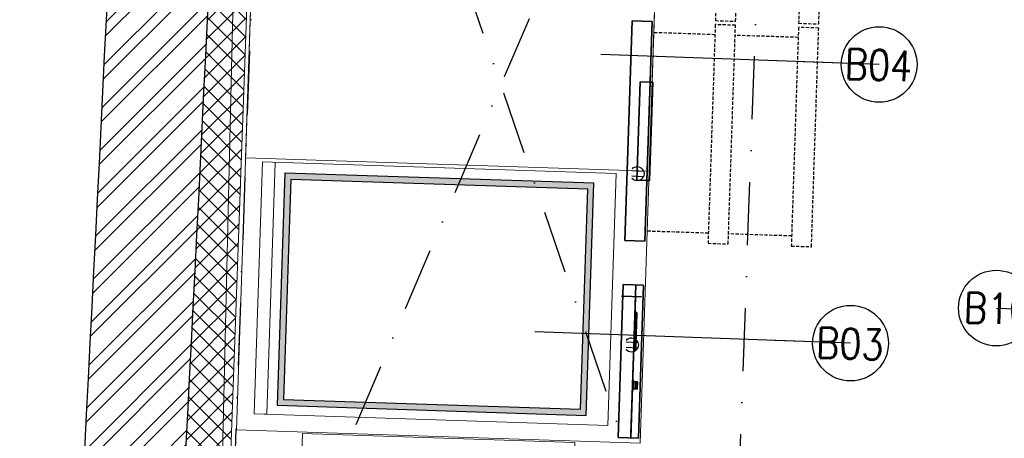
# Model space of a CAD drawing. Header units: millimetres. Extents: x 297264 to 416219, y -77299 to -23696.
# Tile 10 of 187: x 298374 to 300324, y -29615 to -28784. Entities that reach past the tile are written whole.
import ezdxf

# ---------------------------------------------------------------- set-up
doc = ezdxf.new("R2010")
doc.units = ezdxf.units.MM
doc.header["$LTSCALE"] = 2.5
for name, pattern in [('CONTINUA', [0]), ('DASHDOTX2', [2, 1, -0.5, 0, -0.5]), ('NASCOSTA', [0.381, 0.254, -0.127])]:
    doc.linetypes.add(name, pattern=pattern)
for name, color, linetype, lineweight in [('CKD Dimensions', 7, 'Continuous', 0), ('CKD Equipments', 252, 'Continuous', 0), ('ELEVATION 1', 143, 'Continuous', 18), ('ELEVATION 4', 157, 'Continuous', 9), ('HATCH LIGHT', 250, 'Continuous', 0), ('ROOM TEXT', 7, 'Continuous', 5), ('WALL', 132, 'Continuous', 25)]:
    doc.layers.add(name, color=color, linetype=linetype, lineweight=lineweight)
for name, color, linetype in [('CKD-Hood', 1, 'Continuous'), ('IQ_200_2D', 1, 'Continuous'), ('IQ_200_3D', 1, 'Continuous'), ('IQ_204_2D', 7, 'CONTINUA'), ('IQ_204_3D', 7, 'Continuous'), ('IQ_BLUE_3D', 5, 'Continuous'), ('IQ_GREEN_3D', 3, 'Continuous'), ('IQ_RED_3D', 1, 'Continuous')]:
    doc.layers.add(name, color=color, linetype=linetype)
doc.styles.add('MTEXT', font='romans.shx', dxfattribs={"width": 0.85})
doc.styles.get("Standard").update_dxf_attribs({"font": 'GOTHIC.TTF'})
doc.dimstyles.new('AJKD_30', dxfattribs={"dimscale": 30, "dimtxt": 2, "dimasz": 1, "dimexe": 0.8, "dimexo": 0.8, "dimgap": 0.5, "dimtad": 1, "dimdec": 0, "dimzin": 0, "dimdsep": 46, "dimtxsty": 'Standard', "dimblk": 'ARCHTICK', "dimcen": 0.125, "dimclrd": 251, "dimclre": 251, "dimclrt": 42, "dimadec": 0, "dimazin": 0, "dimtfac": 1, "dimtdec": 0, "dimtix": 1, "dimtmove": 0, "dimatfit": 3, "dimfxl": 1, "dimtolj": 1, "dimtzin": 0, "dimarcsym": 1})

# ---------------------------------------------------------------- blocks, each defined once
blk = doc.blocks.new('ELECTROLUX-MC7-FRYER-VALVE')
at = {"layer": 'IQ_200_2D'}
for p, q in [((-15, 13.22875655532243), (-15, 14.70001199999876)), ((-8.000000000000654, 14.70001199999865), (-8.000000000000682, -18.33030277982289)), ((8.000000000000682, -18.33030277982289), (8.000000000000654, 14.70001199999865)), ((15, 13.22875655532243), (14.99999999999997, 14.70001199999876))]:
    blk.add_line(p, q, dxfattribs=at)
for start, end in [(132.6927331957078, 229.4583981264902), (310.5416018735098, 47.30726680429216), (246.4218215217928, 293.5781784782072)]:
    blk.add_arc((0, 0), 20, start, end, dxfattribs=at)
for points, knots in [([(-8.000000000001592, -18.33030277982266), (-8.000000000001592, -18.33030277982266), (-8.029053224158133, -18.31771508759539), (-8.150129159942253, -18.26416645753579), (-8.24212969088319, -18.2231951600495), (-8.482774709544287, -18.11242885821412), (-8.631636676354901, -18.04246375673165), (-8.970731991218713, -17.87628646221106), (-9.16093666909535, -17.77998451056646), (-9.606949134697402, -17.54379587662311), (-9.884451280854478, -17.39011929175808), (-10.47736562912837, -17.03946699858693), (-10.79269121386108, -16.84240169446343), (-11.43385743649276, -16.41388395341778), (-11.760167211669, -16.18203671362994), (-12.39748148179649, -15.69911774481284), (-12.7084671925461, -15.4480430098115), (-13.00000000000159, -15.19868415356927)], [0, 0, 0, 0, 0.9255943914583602, 0.9255943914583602, 1.85118878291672, 1.85118878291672, 2.776783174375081, 2.776783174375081, 3.702377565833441, 3.702377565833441, 4.853264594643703, 4.853264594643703, 6.004151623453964, 6.004151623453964, 7.155038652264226, 7.155038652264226, 8.305925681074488, 8.305925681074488, 8.305925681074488, 8.305925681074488]), ([(13.00000000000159, -15.19868415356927), (12.7084671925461, -15.4480430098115), (12.39748148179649, -15.69911774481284), (11.76016721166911, -16.18203671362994), (11.43385743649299, -16.41388395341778), (10.7926912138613, -16.84240169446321), (10.47736562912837, -17.03946699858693), (9.884451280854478, -17.39011929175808), (9.606949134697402, -17.54379587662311), (9.16093666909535, -17.77998451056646), (8.970731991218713, -17.87628646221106), (8.631636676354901, -18.04246375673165), (8.482774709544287, -18.11242885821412), (8.24212969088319, -18.2231951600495), (8.150129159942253, -18.26416645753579), (8.029053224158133, -18.31771508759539), (8.000000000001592, -18.33030277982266), (8.000000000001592, -18.33030277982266)], [-8.305925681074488, -8.305925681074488, -8.305925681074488, -8.305925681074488, -7.155038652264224, -7.155038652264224, -6.004151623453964, -6.004151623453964, -4.853264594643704, -4.853264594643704, -3.702377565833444, -3.702377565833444, -2.776783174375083, -2.776783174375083, -1.851188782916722, -1.851188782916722, -0.9255943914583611, -0.9255943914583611, 0, 0, 0, 0])]:
    blk.add_open_spline(points, degree=3, knots=knots, dxfattribs=at)
blk = doc.blocks.new('ZNS-MC-BASECONTRPAN')
at = {"layer": 'IQ_200_3D'}
blk.add_3dface([(0, 4.547473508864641e-13, -85.00001199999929), (0, 4.547473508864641e-13, -1.200000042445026e-05), (271.5, 4.547473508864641e-13, -1.200000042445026e-05), (271.5, 7.958078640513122e-12, -85.00001199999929)], dxfattribs=at)
at = {"layer": 'IQ_BLUE_3D', "ltscale": 0.7}
blk.add_3dface([(36.48491721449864, -3.604736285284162, -29.59757152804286), (48.67267602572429, -3.604736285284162, -29.59757152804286), (48.67267602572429, -3.604736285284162, -39.98024788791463), (36.48491721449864, -3.604736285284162, -39.98024788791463)], dxfattribs=at)
at = {"layer": 'IQ_GREEN_3D', "ltscale": 0.7}
blk.add_3dface([(95.64275265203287, -3.604736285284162, -31.04273554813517), (102.6427526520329, -3.604736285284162, -31.04273554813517), (102.6427526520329, -3.604736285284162, -39.04273554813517), (95.64275265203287, -3.604736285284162, -39.04273554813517)], dxfattribs=at)
at = {"layer": 'IQ_RED_3D', "ltscale": 0.7}
blk.add_3dface([(53.3526074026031, -3.604736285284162, -30.10522320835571), (92.64275265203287, -3.604736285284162, -30.10522320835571), (92.64275265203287, -3.604736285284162, -39.98024788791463), (53.3526074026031, -3.604736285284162, -39.98024788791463)], dxfattribs=at)
at = {"layer": 'IQ_RED_3D'}
for points, invisible_edges in [([(167.5892016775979, -6.064736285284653, -35), (167.5892016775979, -2.224736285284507, -35), (167.5892016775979, -2.224736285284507, -23.77999999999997), (167.5892016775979, -9.26473628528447, -23.77999999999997)], 1), ([(167.5892016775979, -2.224736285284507, -35), (182.0292016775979, -2.224736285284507, -35), (182.0292016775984, -2.224736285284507, -23.77999999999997), (167.5892016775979, -2.224736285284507, -23.77999999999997)], 1), ([(167.5892016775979, -6.064736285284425, -46.22000000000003), (167.5892016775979, -2.224736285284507, -46.22000000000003), (167.5892016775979, -2.224736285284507, -35), (167.5892016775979, -6.064736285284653, -35)], 4), ([(167.5892016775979, -2.224736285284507, -46.22000000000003), (182.0292016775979, -2.224736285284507, -46.22000000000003), (182.0292016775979, -2.224736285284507, -35), (167.5892016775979, -2.224736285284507, -35)], 4), ([(167.5892016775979, -6.064736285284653, -35), (167.5892016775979, -9.26473628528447, -23.77999999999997), (182.0292016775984, -9.26473628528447, -23.77999999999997), (182.0292016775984, -6.064736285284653, -35)], 8), ([(167.5892016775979, -6.064736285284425, -46.22000000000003), (167.5892016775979, -6.064736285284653, -35), (182.0292016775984, -6.064736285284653, -35), (182.0292016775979, -6.064736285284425, -46.22000000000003)], 2), ([(182.0292016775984, -6.064736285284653, -35), (182.0292016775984, -9.26473628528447, -23.77999999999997), (182.0292016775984, -2.224736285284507, -23.77999999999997), (182.0292016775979, -2.224736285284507, -35)], 8), ([(182.0292016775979, -6.064736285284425, -46.22000000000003), (182.0292016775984, -6.064736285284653, -35), (182.0292016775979, -2.224736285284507, -35), (182.0292016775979, -2.224736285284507, -46.22000000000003)], 2), ([(192.0892016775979, -6.064736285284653, -35), (206.5292016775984, -6.064736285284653, -35), (206.5292016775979, -2.224736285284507, -35), (192.0892016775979, -2.224736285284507, -35)], 15), ([(192.0892016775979, -6.064736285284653, -35), (192.0892016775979, -2.224736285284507, -35), (206.5292016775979, -2.224736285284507, -35), (206.5292016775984, -6.064736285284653, -35)], 15)]:
    blk.add_3dface(points, dxfattribs=dict(at, invisible_edges=invisible_edges))
for points in [[(167.5892016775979, -9.26473628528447, -23.77999999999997), (167.5892016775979, -2.224736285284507, -23.77999999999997), (182.0292016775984, -2.224736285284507, -23.77999999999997), (182.0292016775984, -9.26473628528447, -23.77999999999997)], [(167.5892016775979, -6.064736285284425, -46.22000000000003), (182.0292016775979, -6.064736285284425, -46.22000000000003), (182.0292016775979, -2.224736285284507, -46.22000000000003), (167.5892016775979, -2.224736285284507, -46.22000000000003)]]:
    blk.add_3dface(points, dxfattribs=at)
at = {"layer": 'IQ_204_3D', "ltscale": 0.7}
mesh = blk.add_polyface(dxfattribs=at)
corners = [(30.6218342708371, -3.304736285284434, -47.5), (105.6218342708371, -3.304736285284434, -47.5), (105.6218342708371, -0.3047362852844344, -47.5), (30.6218342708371, -0.3047362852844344, -47.5), (30.6218342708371, -3.304736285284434, -22.5), (105.6218342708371, -3.304736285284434, -22.5), (105.6218342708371, -0.3047362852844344, -22.5), (30.6218342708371, -0.3047362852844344, -22.5)]
mesh.append_faces([[corners[k] for k in face] for face in [(0, 3, 2, 1), (4, 5, 6, 7), (0, 1, 5, 4), (3, 7, 6, 2), (0, 4, 7, 3), (1, 2, 6, 5)]])
at = {"layer": 'IQ_204_3D'}
mesh = blk.add_polyface(dxfattribs=at)
corners = [(166.3092016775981, -2.224736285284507, -47.5), (166.3092016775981, -2.224736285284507, -22.5), (166.3092016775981, -0.3047362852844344, -22.5), (166.3092016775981, -0.3047362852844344, -47.5), (183.3092016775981, -2.224736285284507, -47.5), (183.3092016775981, -2.224736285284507, -22.5), (183.3092016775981, -0.3047362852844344, -22.5), (183.3092016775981, -0.3047362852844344, -47.5)]
mesh.append_faces([[corners[k] for k in face] for face in [(0, 3, 2, 1), (4, 5, 6, 7), (0, 1, 5, 4), (3, 7, 6, 2), (0, 4, 7, 3), (1, 2, 6, 5)]])
blk = doc.blocks.new('ZNS-MC-BASEREFUNIT')
at = {"layer": 'IQ_200_3D'}
for points in [[(0, 70.00000000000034, 154.9999879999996), (0, 70.00000000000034, 599.9999879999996), (304, 70.00000000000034, 599.9999879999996), (304, 70.00000000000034, 154.9999879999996)], [(0, 70.00000000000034, 599.9999879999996), (0, 30.00000000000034, 599.9999879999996), (304, 30.00000000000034, 599.9999879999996), (304, 70.00000000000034, 599.9999879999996)], [(0, 29.99999999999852, 154.9999879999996), (0, 70.00000000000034, 154.9999879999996), (304, 70.00000000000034, 154.9999879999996), (304, 29.99999999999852, 154.9999879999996)], [(304, 29.99999999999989, 499.9999879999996), (2.273736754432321e-13, 30.00000000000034, 499.9999880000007), (2.273736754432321e-13, 45.00000000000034, 499.9999880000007), (304, 45.00000000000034, 499.9999880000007)], [(2.273736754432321e-13, 45.00000000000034, 499.9999880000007), (0, 45.00000000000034, 584.9999879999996), (304, 45.00000000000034, 584.9999879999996), (304, 45.00000000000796, 499.9999880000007)], [(0, 30.00000000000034, 584.9999879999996), (0, 45.00000000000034, 584.9999879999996), (304, 45.00000000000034, 584.9999879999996), (304, 30.00000000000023, 584.9999879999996)], [(0, 30.00000000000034, 499.9999879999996), (0, 29.99999999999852, 154.9999879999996), (304, 29.99999999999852, 154.9999879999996), (304, 30.00000000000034, 499.9999879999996)], [(304, 30.00000000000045, 599.9999879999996), (0, 30.00000000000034, 599.9999879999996), (0, 30.00000000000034, 584.9999879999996), (304, 30.00000000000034, 584.9999879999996)]]:
    blk.add_3dface(points, dxfattribs=at)
for points, invisible_edges in [([(0, 45.00000000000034, 584.9999879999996), (0, 70.00000000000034, 599.9999879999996), (0, 70.00000000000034, 154.9999879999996), (2.273736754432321e-13, 45.00000000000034, 499.9999880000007)], 5), ([(2.273736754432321e-13, 45.00000000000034, 499.9999880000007), (2.273736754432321e-13, 30.00000000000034, 499.9999880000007), (-2.273736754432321e-13, 30.00000000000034, 154.9999879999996), (0, 70.00000000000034, 154.9999879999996)], 8), ([(-2.273736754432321e-13, 70.00000000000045, 599.9999879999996), (0, 45.00000000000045, 584.9999879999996), (0, 30.00000000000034, 584.9999879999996), (0, 30.00000000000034, 599.9999879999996)], 1), ([(304, 45.00000000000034, 584.9999879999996), (303.9999999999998, 70.00000000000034, 599.9999879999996), (303.9999999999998, 70.00000000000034, 154.9999879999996), (304, 45.00000000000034, 499.9999880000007)], 5), ([(304, 45.00000000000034, 499.9999880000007), (304, 30.00000000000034, 499.9999880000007), (303.9999999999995, 30.00000000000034, 154.9999879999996), (303.9999999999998, 70.00000000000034, 154.9999879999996)], 8), ([(303.9999999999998, 70.00000000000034, 599.9999879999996), (304, 45.00000000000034, 584.9999879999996), (304, 30.00000000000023, 584.9999879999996), (304, 30.00000000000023, 599.9999879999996)], 1)]:
    blk.add_3dface(points, dxfattribs=dict(at, invisible_edges=invisible_edges))
blk = doc.blocks.new('_ArchTick')
at = {"color": 0, "linetype": 'ByBlock', "const_width": 0.15}
blk.add_lwpolyline([(-0.5, -0.5), (0.5, 0.5)], dxfattribs=at)

msp = doc.modelspace()

# ---------------------------------------------------------------- hatches: boundary and pattern name
at = {"layer": 'CKD Equipments'}
h = msp.add_hatch(color=7, dxfattribs=at)
h.dxf.hatch_style = 1
h.paths.add_polyline_path([(298883.863747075, -29549.13582498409), (299496.2114333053, -29569.41863478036), (299511.4657760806, -29108.88276242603), (298899.1180898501, -29088.59995262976)])
h.paths.add_polyline_path([(298896.254428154, -29537.53966085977), (299484.615269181, -29557.02795370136), (299499.0750950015, -29120.47892655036), (298910.7142539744, -29100.99063370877)], flags=16)
at = {"layer": 'HATCH LIGHT', "true_color": 0x636466}
h = msp.add_hatch(dxfattribs=at)
h.set_pattern_fill('ANSI32', color=251, scale=6)
h.set_pattern_definition([(45, (233893.3520612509, -46725.02572774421), (-40.41115254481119, 40.41115254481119), []), (45, (233920.2928412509, -46725.02572774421), (-40.41115254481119, 40.41115254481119), [])])
h.paths.add_polyline_path([(311036.1927369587, -32589.97445290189), (310842.2482874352, -32638.81655051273), (311023.7910155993, -33359.69440875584), (298471.1411809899, -33359.58488732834, -0.0002631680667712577), (298456.6141458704, -33559.58476056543), (311280.4033349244, -33559.69664779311)])
h.paths.add_polyline_path([(298885.0861585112, -25157.05522880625), (298685.0027291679, -25157.05522880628, -0.01197232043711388), (298203.7849848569, -34256.03179570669), (298404.3753498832, -34256.03179570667, 0.01195971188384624)])
h.paths.add_polyline_path([(298868.7114858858, -25697.60409340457), (308547.6535981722, -26046.56270283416, 0.003501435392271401), (309041.7246922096, -26800.64148205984), (309209.3489417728, -26691.52636838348), (308659.2385924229, -25850.45577696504), (298874.9461340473, -25497.69893113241, -0.0002624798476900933)])
h = msp.add_hatch(dxfattribs=at)
h.set_pattern_fill('ANSI37', color=251, scale=8)
h.set_pattern_definition([(45, (233893.3520612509, -46725.02572774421), (-17.96051224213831, 17.96051224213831), []), (135, (233893.3520612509, -46725.02572774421), (-17.96051224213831, -17.9605122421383), [])])
edge = h.paths.add_edge_path()
edge.add_line((301662.2519426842, -25798.32067811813), (298868.7114858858, -25697.60409340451))
edge.add_arc((108471.3556387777, -19659.43587777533), 190493.0775355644, 356.573536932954, 358.1835585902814, ccw=False)
edge.add_line((298623.8943679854, -31044.7160152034), (301473.1089234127, -31044.74087449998))
edge.add_line((301473.1089234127, -31044.74087449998), (301599.6137674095, -27535.69369794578))
edge.add_line((301599.6137674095, -27535.69369794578), (301499.67869644, -27532.09070053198))
edge.add_line((301499.67869644, -27532.09070053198), (301470.4257219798, -28343.52252291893))
edge.add_line((301470.4257219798, -28343.52252291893), (301470.432019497, -28343.52274996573))
edge.add_line((301470.432019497, -28343.52274996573), (301405.578066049, -30142.35402741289))
edge.add_line((301405.578066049, -30142.35402741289), (301376.6490826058, -30944.74003288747))
edge.add_line((301376.6490826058, -30944.74003288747), (298744.941420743, -30944.71707133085))
edge.add_line((298744.941420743, -30944.71707133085), (298870.963632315, -27449.28335022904))
edge.add_line((298870.963632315, -27449.28335022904), (299870.3143420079, -27485.31332436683))
edge.add_line((299870.3143420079, -27485.31332436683), (299911.7088037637, -27486.80573466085))
edge.add_line((299911.7088037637, -27486.80573466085), (299915.3118011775, -27386.87066369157))
edge.add_line((299915.3118011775, -27386.87066369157), (298874.5666297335, -27349.34827915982))
edge.add_line((298874.5666297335, -27349.34827915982), (298930.4748316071, -25799.89520856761))
edge.add_line((298930.4748316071, -25799.89520856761), (300429.5008961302, -25853.94016977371))
edge.add_line((300429.5008961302, -25853.94016977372), (300418.6919038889, -26153.74538268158))
edge.add_line((300418.6919038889, -26153.74538268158), (300395.2869432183, -26801.70399989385))
edge.add_line((300395.2869432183, -26801.70399989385), (300392.6450472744, -26874.8608423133))
edge.add_line((300392.6450472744, -26874.8608423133), (300492.5816686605, -26878.4659484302))
edge.add_line((300492.5816686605, -26878.4659484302), (300529.3826433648, -25857.54187831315))
edge.add_line((300529.3826433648, -25857.54187831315), (301558.7138743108, -25894.65275167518))
edge.add_line((301558.7138743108, -25894.65275167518), (301532.1056354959, -26632.67610625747))
edge.add_line((301532.1056354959, -26632.67610625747), (301632.0407064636, -26636.27910367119))
edge.add_line((301632.0407064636, -26636.27910367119), (301662.2519426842, -25798.32067811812))

# ---------------------------------------------------------------- linework, layer by layer
at = {"layer": 'CKD Dimensions', "elevation": 619.9999999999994}
msp.add_lwpolyline([(299454.9290840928, -30192.7795956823), (299473.7988617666, -29623.09202210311), (298934.0948446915, -29605.21539062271), (298915.2250670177, -30174.9029642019), (299454.9290840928, -30192.7795956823)], dxfattribs=at)
at = {"layer": 'CKD Equipments'}
msp.add_lwpolyline([(298744.941420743, -30944.71707133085), (301376.6490826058, -30944.74003288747), (301500.381380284, -27512.60336527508), (304389.5911995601, -27597.75499626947), (303849.3808553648, -28219.03703777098), (304695.2144969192, -29146.35153540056), (306875.0771692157, -29317.66594898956), (308002.6292319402, -28450.96298617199), (308367.0577524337, -26140.1165828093), (298864.4006228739, -25832.03748928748), (298744.941420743, -30944.71707133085)], dxfattribs=at)
at = {"layer": 'CKD Equipments', "elevation": 889.9999999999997}
for points in [[(298803.5030865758, -29597.97521787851), (298863.0918581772, -27798.96182762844), (299662.653364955, -27825.44572611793), (299603.0645933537, -29624.459116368), (298803.5030865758, -29597.97521787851)], [(298821.3797180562, -29058.27120080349), (298836.2769109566, -28608.51785324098), (299635.8384177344, -28635.00175173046), (299620.9412248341, -29084.75509929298), (298821.3797180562, -29058.27120080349)], [(298838.3466105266, -29566.19882158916), (298854.8990470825, -29066.47287985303), (299555.6546938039, -29089.68402903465), (299539.102257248, -29589.40997077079), (298838.3466105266, -29566.19882158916), (298863.3329076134, -29567.02644341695), (298879.8853441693, -29067.30050168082)]]:
    msp.add_lwpolyline(points, dxfattribs=at)
at = {"layer": 'CKD-Hood', "linetype": 'DASHDOTX2', "ltscale": 50, "elevation": 889.9999999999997}
msp.add_lwpolyline([(298874.1646692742, -27596.68600689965), (298780.4867365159, -30194.99785210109), (299779.8374462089, -30231.02782623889), (299873.5153789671, -27632.71598103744)], close=True, dxfattribs=at)
for points in [[(299779.8374462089, -30231.02782623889), (298874.1646692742, -27596.68600689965)], [(299873.5153789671, -27632.71598103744), (298780.4867365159, -30194.99785210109)]]:
    msp.add_lwpolyline(points, dxfattribs=at)
at = {"layer": 'ELEVATION 1'}
msp.add_line((298744.941420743, -30944.71707133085), (298870.9636323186, -27449.28335012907), dxfattribs=at)
at = {"layer": 'IQ_200_3D', "elevation": 889.9999999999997}
for points in [[(298883.863747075, -29549.13582498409), (299496.2114333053, -29569.41863478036), (299511.4657760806, -29108.88276242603), (298899.1180898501, -29088.59995262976)], [(298896.254428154, -29537.53966085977), (299484.615269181, -29557.02795370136), (299499.0750950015, -29120.47892655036), (298910.7142539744, -29100.99063370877)]]:
    msp.add_lwpolyline(points, close=True, dxfattribs=at)
at = {"layer": 'IQ_200_3D'}
for points in [[(299586.8854808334, -28786.62726011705, 1319.999987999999), (299586.8854808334, -28786.62726011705, 1539.999987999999), (299572.4517561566, -29222.38828131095, 1539.999987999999), (299572.4517561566, -29222.38828131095, 1319.999987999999)], [(299586.8854808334, -28786.62726011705, 1539.999987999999), (299626.8635561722, -28787.95145504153, 1539.999987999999), (299612.4298314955, -29223.71247623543, 1539.999987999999), (299572.4517561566, -29222.38828131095, 1539.999987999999)], [(299626.8635561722, -28787.95145504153, 1319.999987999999), (299586.8854808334, -28786.62726011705, 1319.999987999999), (299572.4517561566, -29222.38828131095, 1319.999987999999), (299612.4298314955, -29223.71247623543, 1319.999987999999)], [(299586.8854808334, -28786.62726011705, 1094.999987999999), (299586.8854808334, -28786.62726011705, 1314.999987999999), (299572.4517561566, -29222.38828131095, 1314.999987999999), (299572.4517561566, -29222.38828131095, 1094.999987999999)], [(299586.8854808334, -28786.62726011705, 1314.999987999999), (299626.8635561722, -28787.95145504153, 1314.999987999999), (299612.4298314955, -29223.71247623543, 1314.999987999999), (299572.4517561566, -29222.38828131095, 1314.999987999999)], [(299626.8635561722, -28787.95145504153, 1094.999987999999), (299586.8854808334, -28786.62726011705, 1094.999987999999), (299572.4517561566, -29222.38828131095, 1094.999987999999), (299612.4298314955, -29223.71247623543, 1094.999987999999)], [(299586.8854808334, -28786.62726011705, 1539.999987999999), (299626.8635561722, -28787.95145504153, 1539.999987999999), (299626.8635561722, -28787.95145504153, 1319.999987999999), (299586.8854808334, -28786.62726011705, 1319.999987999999)], [(299586.8854808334, -28786.62726011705, 1314.999987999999), (299626.8635561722, -28787.95145504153, 1314.999987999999), (299626.8635561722, -28787.95145504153, 1094.999987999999), (299586.8854808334, -28786.62726011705, 1094.999987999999)], [(299602.8853812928, -28907.7233095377, 1489.641004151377), (299596.4299310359, -29102.6164268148, 1489.641004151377), (299616.4189687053, -29103.27852427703, 1454.999987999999), (299622.8744189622, -28908.38540699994, 1454.999987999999)], [(299602.8853812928, -28907.7233095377, 1489.641004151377), (299622.8744189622, -28908.38540699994, 1524.999987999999), (299616.4189687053, -29103.27852427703, 1524.999987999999), (299596.4299310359, -29102.6164268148, 1489.641004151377)], [(299602.8853812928, -28907.7233095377, 1264.641004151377), (299596.4299310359, -29102.6164268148, 1264.641004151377), (299616.4189687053, -29103.27852427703, 1229.999987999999), (299622.8744189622, -28908.38540699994, 1229.999987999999)], [(299602.8853812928, -28907.7233095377, 1264.641004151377), (299622.8744189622, -28908.38540699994, 1299.999987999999), (299616.4189687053, -29103.27852427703, 1299.999987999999), (299596.4299310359, -29102.6164268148, 1264.641004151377)], [(299622.8744189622, -28908.38540699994, 1524.999987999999), (299622.8744189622, -28908.38540699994, 1454.999987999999), (299602.8853812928, -28907.7233095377, 1489.641004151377)], [(299622.8744189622, -28908.38540699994, 1299.999987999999), (299622.8744189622, -28908.38540699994, 1229.999987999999), (299602.8853812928, -28907.7233095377, 1264.641004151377)], [(299622.8744189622, -28908.38540699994, 1524.999987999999), (299627.8716783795, -28908.55093136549, 1524.999987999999), (299621.4162281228, -29103.44404864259, 1524.999987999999), (299616.4189687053, -29103.27852427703, 1524.999987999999)], [(299616.4189687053, -29103.27852427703, 1494.999987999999), (299621.4162281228, -29103.44404864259, 1494.999987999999), (299627.8716783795, -28908.55093136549, 1494.999987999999), (299622.8744189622, -28908.38540699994, 1494.999987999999)], [(299622.8744189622, -28908.38540699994, 1299.999987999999), (299627.8716783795, -28908.55093136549, 1299.999987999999), (299621.4162281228, -29103.44404864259, 1299.999987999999), (299616.4189687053, -29103.27852427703, 1299.999987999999)], [(299616.4189687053, -29103.27852427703, 1269.999987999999), (299621.4162281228, -29103.44404864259, 1269.999987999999), (299627.8716783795, -28908.55093136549, 1269.999987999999), (299622.8744189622, -28908.38540699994, 1269.999987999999)], [(299627.8716783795, -28908.55093136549, 1524.999987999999), (299627.8716783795, -28908.55093136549, 1494.999987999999), (299621.4162281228, -29103.44404864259, 1494.999987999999), (299621.4162281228, -29103.44404864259, 1524.999987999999)], [(299627.8716783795, -28908.55093136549, 1299.999987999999), (299627.8716783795, -28908.55093136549, 1269.999987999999), (299621.4162281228, -29103.44404864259, 1269.999987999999), (299621.4162281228, -29103.44404864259, 1299.999987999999)], [(299627.8716783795, -28908.55093136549, 1494.999987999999), (299622.8744189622, -28908.38540699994, 1494.999987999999), (299622.8744189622, -28908.38540699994, 1524.999987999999), (299627.8716783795, -28908.55093136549, 1524.999987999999)], [(299627.8716783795, -28908.55093136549, 1269.999987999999), (299622.8744189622, -28908.38540699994, 1269.999987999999), (299622.8744189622, -28908.38540699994, 1299.999987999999), (299627.8716783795, -28908.55093136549, 1299.999987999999)], [(299616.4189687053, -29103.27852427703, 1524.999987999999), (299616.4189687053, -29103.27852427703, 1454.999987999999), (299596.4299310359, -29102.6164268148, 1489.641004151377)], [(299616.4189687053, -29103.27852427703, 1299.999987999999), (299616.4189687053, -29103.27852427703, 1229.999987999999), (299596.4299310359, -29102.6164268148, 1264.641004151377)], [(299621.4162281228, -29103.44404864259, 1524.999987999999), (299616.4189687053, -29103.27852427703, 1524.999987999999), (299616.4189687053, -29103.27852427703, 1494.999987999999), (299621.4162281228, -29103.44404864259, 1494.999987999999)], [(299621.4162281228, -29103.44404864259, 1299.999987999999), (299616.4189687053, -29103.27852427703, 1299.999987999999), (299616.4189687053, -29103.27852427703, 1269.999987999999), (299621.4162281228, -29103.44404864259, 1269.999987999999)], [(299572.4517561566, -29222.38828131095, 1539.999987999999), (299612.4298314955, -29223.71247623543, 1539.999987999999), (299612.4298314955, -29223.71247623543, 1319.999987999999), (299572.4517561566, -29222.38828131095, 1319.999987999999)], [(299572.4517561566, -29222.38828131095, 1314.999987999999), (299612.4298314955, -29223.71247623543, 1314.999987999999), (299612.4298314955, -29223.71247623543, 1094.999987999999), (299572.4517561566, -29222.38828131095, 1094.999987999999)], [(299565.7953120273, -29332.72839981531, 1539.999987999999), (299605.7733873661, -29334.05259473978, 1539.999987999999), (299605.7733873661, -29334.05259473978, 1319.999987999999), (299565.7953120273, -29332.72839981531, 1319.999987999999)], [(299565.7953120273, -29332.72839981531, 1314.999987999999), (299605.7733873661, -29334.05259473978, 1314.999987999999), (299605.7733873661, -29334.05259473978, 1094.999987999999), (299565.7953120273, -29332.72839981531, 1094.999987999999)]]:
    msp.add_3dface(points, dxfattribs=at)
at = {"layer": 'IQ_200_3D', "invisible_edges": 5}
for points in [[(299622.8744189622, -28908.38540699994, 1454.999987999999), (299626.8635561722, -28787.95145504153, 1319.999987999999), (299612.4298314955, -29223.71247623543, 1319.999987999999), (299616.4189687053, -29103.27852427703, 1454.999987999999)], [(299626.8635561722, -28787.95145504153, 1539.999987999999), (299622.8744189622, -28908.38540699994, 1524.999987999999), (299616.4189687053, -29103.27852427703, 1524.999987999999), (299612.4298314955, -29223.71247623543, 1539.999987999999)], [(299622.8744189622, -28908.38540699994, 1229.999987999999), (299626.8635561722, -28787.95145504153, 1094.999987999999), (299612.4298314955, -29223.71247623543, 1094.999987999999), (299616.4189687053, -29103.27852427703, 1229.999987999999)], [(299626.8635561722, -28787.95145504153, 1314.999987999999), (299622.8744189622, -28908.38540699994, 1299.999987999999), (299616.4189687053, -29103.27852427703, 1299.999987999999), (299612.4298314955, -29223.71247623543, 1314.999987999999)], [(299626.8635561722, -28787.95145504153, 1539.999987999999), (299622.8744189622, -28908.38540699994, 1524.999987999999), (299622.8744189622, -28908.38540699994, 1454.999987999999), (299626.8635561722, -28787.95145504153, 1319.999987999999)], [(299626.8635561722, -28787.95145504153, 1314.999987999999), (299622.8744189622, -28908.38540699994, 1299.999987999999), (299622.8744189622, -28908.38540699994, 1229.999987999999), (299626.8635561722, -28787.95145504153, 1094.999987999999)], [(299612.4298314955, -29223.71247623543, 1539.999987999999), (299616.4189687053, -29103.27852427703, 1524.999987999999), (299616.4189687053, -29103.27852427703, 1454.999987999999), (299612.4298314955, -29223.71247623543, 1319.999987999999)], [(299612.4298314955, -29223.71247623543, 1314.999987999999), (299616.4189687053, -29103.27852427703, 1299.999987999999), (299616.4189687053, -29103.27852427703, 1229.999987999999), (299612.4298314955, -29223.71247623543, 1094.999987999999)]]:
    msp.add_3dface(points, dxfattribs=at)
at = {"layer": 'IQ_204_2D', "linetype": 'NASCOSTA', "ltscale": 10}
for p, q in [((299751.0667343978, -28814.07750561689, 889.9999999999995), (299626.1352489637, -28809.93939647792, 889.9999999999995)), ((299915.9762951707, -28819.53980968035, 889.9999999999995), (299791.0448097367, -28815.40170054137, 889.9999999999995)), ((299738.0234143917, -29207.86154770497, 889.9999999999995), (299613.0919289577, -29203.72343856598, 889.9999999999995)), ((299902.9329751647, -29213.32385176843, 889.9999999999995), (299778.0014897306, -29209.18574262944, 889.9999999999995))]:
    msp.add_line(p, q, dxfattribs=at)
at = {"layer": 'IQ_204_2D', "linetype": 'NASCOSTA', "ltscale": 10, "elevation": 889.9999999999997}
for points in [[(299766.3611857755, -28352.33073545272), (299751.9936708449, -28786.09285287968), (299791.9717461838, -28787.41704780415), (299806.3392611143, -28353.65493037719), (299766.3611857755, -28352.33073545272)], [(299931.2707465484, -28357.79303951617), (299916.9032316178, -28791.55515694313), (299956.8813069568, -28792.87935186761), (299971.2488218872, -28359.11723444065), (299931.2707465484, -28357.79303951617)], [(299751.7288318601, -28794.08846794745), (299737.3613169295, -29227.85058537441), (299777.3393922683, -29229.17478029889), (299791.7069071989, -28795.41266287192), (299751.7288318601, -28794.08846794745)], [(299916.6383926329, -28799.55077201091), (299902.2708777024, -29233.31288943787), (299942.2489530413, -29234.63708436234), (299956.6164679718, -28800.87496693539), (299916.6383926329, -28799.55077201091)]]:
    msp.add_lwpolyline(points, dxfattribs=at)
at = {"layer": 'WALL'}
for radius, start, end in [(190293.077535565, 355.6007561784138, 358.3444788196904), (190493.077535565, 355.6053840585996, 358.3462138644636)]:
    msp.add_arc((108471.3556387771, -19659.43587777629), radius, start, end, dxfattribs=at)

# ---------------------------------------------------------------- block references
at = {"xscale": -0.7, "yscale": 0.7, "zscale": 0.7, "rotation": 88.10288386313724}
for p in [(299596.7624343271, -29089.70564569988, 378.9999999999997), (299585.5067774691, -29429.51928608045, 378.9999999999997)]:
    msp.add_blockref('ELECTROLUX-MC7-FRYER-VALVE', p, dxfattribs=at)
at = {"xscale": -1, "rotation": 88.10288386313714}
for name, p in [('ZNS-MC-BASEREFUNIT', (299639.5332640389, -29311.65793629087, 939.9999999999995)), ('ZNS-MC-BASECONTRPAN', (299593.7468598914, -29334.6547881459, 1524.999987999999))]:
    msp.add_blockref(name, p, dxfattribs=at)

# ---------------------------------------------------------------- texts
at = {"layer": 'ROOM TEXT', "char_height": 60, "rotation": 357.9351876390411, "style": 'MTEXT'}
for s, insert, attachment_point in [('\\A1;\\pxqc;B04', (299988.8115193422, -28901.21600040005, 0.2060197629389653), 7), ('\\A1;\\pxqc;B10', (300395.4561775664, -29390.65462258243, 0.2060197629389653), 9), ('\\A1;\\pxqc;B03', (299932.0401933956, -29453.95869299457, 0.2060197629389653), 7)]:
    msp.add_mtext_dynamic_manual_height_columns(s, width=170.9174152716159, gutter_width=1.8, heights=[0], dxfattribs=dict(at, insert=insert, attachment_point=attachment_point))

# ---------------------------------------------------------------- leaders
at = {"layer": 'ELEVATION 4'}
for points in [[(300076.4263442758, -28873.20941679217), (299525.2970769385, -28853.33934209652)], [(300308.5866451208, -29356.3572875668), (301084.7467969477, -29384.44259551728)], [(300019.6550183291, -29425.95210938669), (299394.0741231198, -29403.39780161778)]]:
    msp.add_leader(points, dimstyle='AJKD_30', override={"dimasz": 5, "dimgap": 0.5, "dimtad": 0, "dimldrblk": 'DotBlank', "dimfxl": 0.18, "dimfxlon": 1, "dimarcsym": 2}, dxfattribs=at)

doc.saveas('drawing.dxf')
